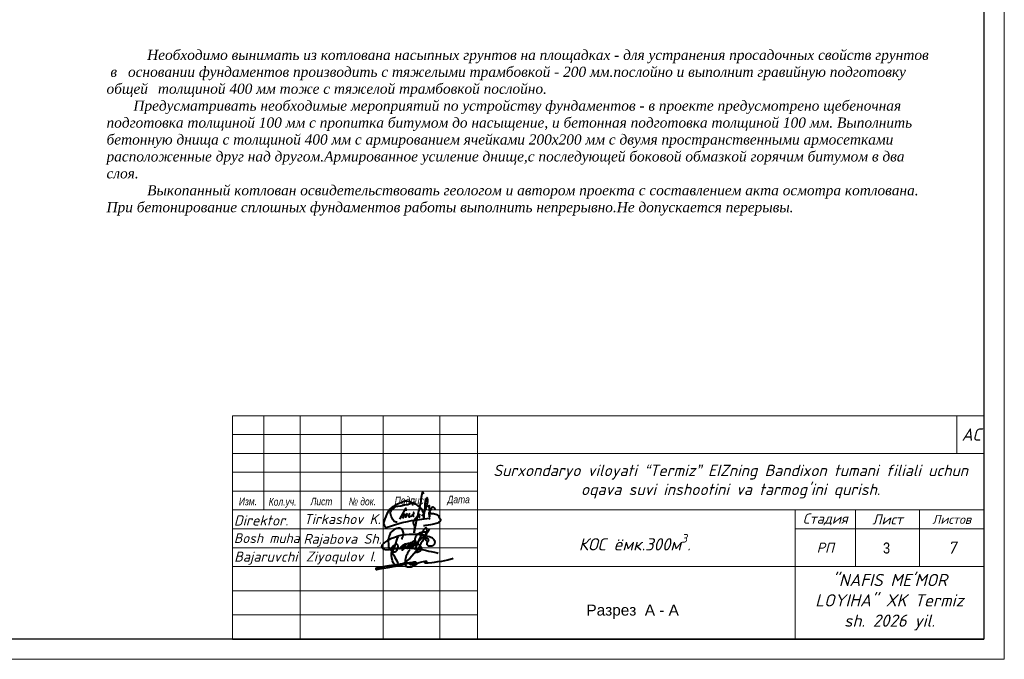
# Model space of a CAD drawing. Extents: x -764262 to 2885205, y 359641 to 616597.
# Tile 81 of 97: x 638413 to 662656, y 495848 to 511602. Entities that reach past the tile are written whole.
import ezdxf
from ezdxf.enums import TextEntityAlignment as Align

# ---------------------------------------------------------------- set-up
doc = ezdxf.new("R2010")
doc.units = 0
doc.header["$LTSCALE"] = 50
doc.header["$MEASUREMENT"] = 0
doc.layers.get('0').update_dxf_attribs({"linetype": 'CONTINUOUS', "lineweight": 15})
doc.layers.add('Текст', color=3, linetype='CONTINUOUS')
doc.styles.add('arial', font='ARIALN.TTF')
doc.styles.add('Isocpeur', font='isocpeur.ttf', dxfattribs={"height": 300})
doc.styles.get("Standard").update_dxf_attribs({"font": 'txt', "width": 0.8})
doc.styles.add('Standard 1', font='isocpeur.ttf', dxfattribs={"height": 300})
doc.styles.add('V@ler@Live', font='isocpeui.ttf')

# ---------------------------------------------------------------- blocks, each defined once
blk = doc.blocks.new('ghfgj jghjmhg jjbkm jkm')
at = {"color": 5, "linetype": 'ByBlock', "lineweight": 40}
for points in [[(-261.31, -8185.11), (-261.13, -8184.8), (-260.98, -8184.44), (-260.83, -8184.1), (-260.77, -8183.74), (-260.77, -8183.33), (-260.84, -8183.04), (-260.94, -8182.72), (-261.1, -8182.45), (-261.24, -8182.27), (-261.41, -8182.13), (-261.62, -8182.06), (-261.9, -8181.99), (-262.16, -8181.99), (-262.45, -8182.02), (-262.71, -8182.09), (-263.01, -8182.18), (-263.21, -8182.28), (-263.56, -8182.45), (-264.11, -8182.93), (-264.37, -8183.23), (-264.55, -8183.47), (-264.7, -8183.74), (-264.8, -8183.97), (-264.9, -8184.28), (-265, -8184.61), (-265.09, -8184.89), (-265.13, -8185.31), (-265.15, -8185.69), (-265.12, -8186.51), (-265.09, -8186.93), (-265.04, -8187.29), (-264.92, -8187.73), (-264.78, -8187.96), (-264.64, -8188.12), (-264.45, -8188.27), (-264.32, -8188.36), (-264.16, -8188.48), (-263.95, -8188.61), (-263.68, -8188.73), (-263.56, -8188.75), (-263.38, -8188.75), (-263.2, -8188.74), (-263.02, -8188.68), (-262.84, -8188.57), (-262.69, -8188.42), (-262.59, -8188.25), (-262.52, -8188.12), (-262.41, -8187.9), (-262.33, -8187.69), (-262.3, -8187.5), (-262.26, -8187.31), (-262.28, -8187.17), (-262.31, -8186.97), (-262.36, -8186.84), (-262.45, -8186.73), (-262.56, -8186.64), (-262.73, -8186.58), (-262.89, -8186.59), (-263.01, -8186.62), (-263.19, -8186.68), (-263.41, -8186.81), (-263.72, -8187.06), (-263.88, -8187.25), (-263.98, -8187.39), (-264.08, -8187.51), (-264.14, -8187.64), (-264.2, -8187.77), (-264.24, -8187.93), (-264.28, -8188.14), (-264.29, -8188.31), (-264.26, -8188.51), (-264.16, -8188.67), (-264.1, -8188.78), (-264.05, -8188.82), (-264.02, -8188.82), (-263.97, -8188.8), (-263.94, -8188.76), (-263.9, -8188.7), (-263.85, -8188.61), (-263.54, -8187.99), (-263.32, -8187.47), (-263.12, -8186.97), (-262.97, -8186.37), (-262.66, -8185.37), (-262.49, -8184.87), (-262.44, -8184.66), (-262.42, -8184.64), (-262.41, -8184.62), (-262.39, -8184.62), (-262.37, -8184.63), (-262.36, -8184.64), (-262.36, -8184.67), (-262.36, -8184.69), (-262.37, -8184.71), (-262.38, -8184.74)], [(-261.91, -8188.06), (-261.82, -8187.85), (-261.76, -8187.75), (-261.72, -8187.7), (-261.67, -8187.6), (-261.55, -8187.48), (-261.46, -8187.39), (-261.37, -8187.28), (-261.3, -8187.19), (-261.16, -8187.1), (-261.1, -8187.05), (-261, -8186.94), (-260.91, -8186.85), (-260.83, -8186.81), (-260.75, -8186.76), (-260.66, -8186.71), (-260.58, -8186.66), (-260.51, -8186.61), (-260.44, -8186.57), (-260.38, -8186.54), (-260.32, -8186.52), (-260.26, -8186.51), (-260.22, -8186.51), (-260.19, -8186.53), (-260.18, -8186.54), (-260.16, -8186.58), (-260.14, -8186.65), (-260.15, -8186.71), (-260.15, -8186.76), (-260.17, -8186.81), (-260.19, -8186.86), (-260.2, -8186.9), (-260.24, -8187.01), (-260.26, -8187.11), (-260.27, -8187.17), (-260.29, -8187.21), (-260.32, -8187.29), (-260.35, -8187.37), (-260.38, -8187.43), (-260.41, -8187.49), (-260.47, -8187.62), (-260.52, -8187.67), (-260.56, -8187.77), (-260.6, -8187.82), (-260.66, -8187.9), (-260.7, -8187.94), (-260.73, -8187.99), (-260.76, -8188.02), (-260.79, -8188.05), (-260.82, -8188.09), (-260.86, -8188.12), (-260.89, -8188.15), (-260.93, -8188.18), (-260.96, -8188.21), (-261, -8188.23), (-261.04, -8188.26), (-261.08, -8188.27), (-261.1, -8188.25), (-261.1, -8188.22), (-261.1, -8188.19), (-261.09, -8188.15), (-261.08, -8188.12), (-261.06, -8188.06), (-261.04, -8188.01), (-261.02, -8187.96), (-261, -8187.92), (-260.96, -8187.85), (-260.93, -8187.79), (-260.89, -8187.71), (-260.88, -8187.68), (-260.84, -8187.63), (-260.77, -8187.53), (-260.75, -8187.48), (-260.74, -8187.45), (-260.71, -8187.4), (-260.69, -8187.35), (-260.66, -8187.31), (-260.63, -8187.27), (-260.6, -8187.22), (-260.57, -8187.19), (-260.54, -8187.14), (-260.5, -8187.1), (-260.47, -8187.07), (-260.44, -8187.02), (-260.4, -8186.98), (-260.38, -8186.96), (-260.36, -8186.94), (-260.34, -8186.92), (-260.32, -8186.89), (-260.3, -8186.86), (-260.28, -8186.83), (-260.25, -8186.78), (-260.21, -8186.75), (-260.15, -8186.7), (-260.11, -8186.66), (-260.05, -8186.6), (-259.98, -8186.55), (-259.9, -8186.51), (-259.83, -8186.45), (-259.75, -8186.42), (-259.7, -8186.4), (-259.64, -8186.37), (-259.58, -8186.35), (-259.51, -8186.34), (-259.45, -8186.32), (-259.39, -8186.3), (-259.34, -8186.28), (-259.28, -8186.28), (-259.24, -8186.27), (-259.17, -8186.27), (-259.12, -8186.28), (-259.08, -8186.33), (-259.05, -8186.37), (-259.01, -8186.42), (-259, -8186.47), (-258.99, -8186.51), (-258.98, -8186.58), (-258.99, -8186.62), (-259, -8186.68), (-259, -8186.76), (-259.02, -8186.81), (-259.04, -8186.88), (-259.06, -8186.94), (-259.09, -8187.01), (-259.11, -8187.08), (-259.14, -8187.16), (-259.17, -8187.22), (-259.23, -8187.3), (-259.27, -8187.37), (-259.32, -8187.45), (-259.37, -8187.52), (-259.43, -8187.59), (-259.47, -8187.65), (-259.52, -8187.72), (-259.58, -8187.77), (-259.66, -8187.78), (-259.72, -8187.77), (-259.78, -8187.75), (-259.78, -8187.71), (-259.78, -8187.65), (-259.76, -8187.61), (-259.75, -8187.55), (-259.73, -8187.52), (-259.71, -8187.48), (-259.68, -8187.44), (-259.65, -8187.39), (-259.62, -8187.34), (-259.59, -8187.28), (-259.55, -8187.24), (-259.52, -8187.17), (-259.47, -8187.1), (-259.43, -8187.03), (-259.38, -8186.94), (-259.33, -8186.83), (-259.25, -8186.73), (-259.21, -8186.65), (-259.19, -8186.6), (-259.16, -8186.53), (-259.11, -8186.46), (-259.08, -8186.41), (-259.04, -8186.38), (-258.99, -8186.35), (-258.94, -8186.3), (-258.87, -8186.25), (-258.79, -8186.2), (-258.73, -8186.14), (-258.66, -8186.11), (-258.58, -8186.08), (-258.51, -8186.06), (-258.43, -8186.05), (-258.37, -8186.04), (-258.3, -8186.05), (-258.24, -8186.08), (-258.17, -8186.14), (-258.14, -8186.2), (-258.11, -8186.28), (-258.1, -8186.34), (-258.11, -8186.41), (-258.12, -8186.47), (-258.14, -8186.54), (-258.15, -8186.59), (-258.17, -8186.66), (-258.19, -8186.72), (-258.2, -8186.78), (-258.2, -8186.82), (-258.22, -8186.86), (-258.23, -8186.89), (-258.25, -8186.92), (-258.26, -8186.95), (-258.29, -8186.99), (-258.32, -8187.02), (-258.34, -8187.05), (-258.39, -8187.11), (-258.43, -8187.16), (-258.47, -8187.21), (-258.52, -8187.26), (-258.56, -8187.3), (-258.6, -8187.34), (-258.66, -8187.39), (-258.71, -8187.42), (-258.76, -8187.45), (-258.81, -8187.46), (-258.87, -8187.47), (-258.92, -8187.46), (-258.97, -8187.43), (-259, -8187.37), (-259, -8187.33), (-258.99, -8187.29), (-258.97, -8187.22), (-258.94, -8187.15), (-258.92, -8187.1), (-258.9, -8187.04), (-258.87, -8186.98), (-258.83, -8186.92), (-258.79, -8186.83), (-258.73, -8186.76), (-258.69, -8186.69), (-258.64, -8186.6), (-258.59, -8186.53), (-258.52, -8186.39), (-258.45, -8186.3), (-258.4, -8186.23), (-258.37, -8186.19), (-258.33, -8186.13), (-258.27, -8186.07), (-258.27, -8186.07), (-258.2, -8185.98), (-258.14, -8185.89), (-258.09, -8185.82), (-258.02, -8185.76), (-257.94, -8185.7), (-257.9, -8185.67), (-257.82, -8185.66), (-257.78, -8185.64), (-257.74, -8185.64), (-257.71, -8185.65), (-257.67, -8185.67), (-257.64, -8185.68), (-257.63, -8185.7), (-257.61, -8185.72), (-257.59, -8185.75), (-257.57, -8185.79), (-257.56, -8185.83), (-257.55, -8185.87), (-257.55, -8185.91), (-257.55, -8185.96), (-257.55, -8186.03), (-257.56, -8186.07), (-257.56, -8186.08), (-257.57, -8186.15), (-257.59, -8186.21), (-257.61, -8186.3), (-257.64, -8186.38), (-257.66, -8186.44), (-257.67, -8186.48), (-257.68, -8186.51), (-257.71, -8186.54), (-257.75, -8186.6), (-257.8, -8186.67), (-257.83, -8186.72), (-257.86, -8186.76), (-257.9, -8186.81), (-257.94, -8186.88), (-257.98, -8186.93), (-258, -8186.95), (-258.03, -8187), (-258.06, -8187.06), (-258.11, -8187.11), (-258.14, -8187.15), (-258.19, -8187.21), (-258.24, -8187.27), (-258.25, -8187.29), (-258.28, -8187.33), (-258.29, -8187.35), (-258.32, -8187.39), (-258.34, -8187.43), (-258.37, -8187.43), (-258.37, -8187.42), (-258.36, -8187.39), (-258.34, -8187.37), (-258.33, -8187.36), (-258.31, -8187.35), (-258.29, -8187.34), (-258.26, -8187.34), (-258.24, -8187.33), (-258.21, -8187.33), (-258.19, -8187.32), (-258.17, -8187.31), (-258.16, -8187.3), (-258.14, -8187.29), (-258.12, -8187.27), (-258.07, -8187.24), (-258.03, -8187.21), (-257.98, -8187.19), (-257.95, -8187.16), (-257.9, -8187.14), (-257.87, -8187.12), (-257.84, -8187.09), (-257.79, -8187.07), (-257.75, -8187.03), (-257.72, -8186.99), (-257.69, -8186.96), (-257.65, -8186.92), (-257.62, -8186.9), (-257.6, -8186.88), (-257.56, -8186.85), (-257.53, -8186.81), (-257.48, -8186.78), (-257.44, -8186.74), (-257.38, -8186.69), (-257.35, -8186.66), (-257.31, -8186.62), (-257.23, -8186.55), (-257.19, -8186.5), (-257.11, -8186.42), (-257.09, -8186.38), (-257.05, -8186.35), (-257.02, -8186.32), (-256.95, -8186.25), (-256.89, -8186.21), (-256.84, -8186.14), (-256.8, -8186.1), (-256.75, -8186.04), (-256.69, -8185.98), (-256.62, -8185.91), (-256.51, -8185.83), (-256.44, -8185.76), (-256.35, -8185.66), (-256.25, -8185.58), (-256.13, -8185.49), (-256.02, -8185.4), (-255.95, -8185.32), (-255.88, -8185.25), (-255.84, -8185.19), (-255.77, -8185.12), (-255.73, -8185.07), (-255.68, -8185.03), (-255.64, -8184.98), (-255.58, -8184.94), (-255.53, -8184.88), (-255.49, -8184.83), (-255.41, -8184.76), (-255.34, -8184.69), (-255.27, -8184.63), (-255.19, -8184.52), (-255.12, -8184.44), (-255.03, -8184.33), (-254.95, -8184.24), (-254.87, -8184.16), (-254.79, -8184.07), (-254.68, -8183.95), (-254.62, -8183.87), (-254.55, -8183.8), (-254.44, -8183.7), (-254.37, -8183.64), (-254.29, -8183.57), (-254.22, -8183.49), (-254.18, -8183.4), (-254.14, -8183.31), (-254.1, -8183.19), (-254.04, -8183.1), (-253.99, -8183), (-253.98, -8182.94), (-253.95, -8182.84), (-253.96, -8182.75), (-253.96, -8182.67), (-253.96, -8182.59), (-253.98, -8182.53), (-254, -8182.46), (-254, -8182.41), (-254.01, -8182.37), (-254.01, -8182.32), (-254.02, -8182.27), (-254.05, -8182.2), (-254.07, -8182.14), (-254.08, -8182.09), (-254.1, -8182.05), (-254.11, -8182.01), (-254.14, -8181.97), (-254.16, -8181.92), (-254.2, -8181.91), (-254.23, -8181.9), (-254.26, -8181.89), (-254.3, -8181.91), (-254.35, -8181.94), (-254.43, -8181.95), (-254.47, -8181.99), (-254.53, -8182.04), (-254.57, -8182.08), (-254.64, -8182.12), (-254.69, -8182.17), (-254.76, -8182.23), (-254.81, -8182.27), (-254.87, -8182.35), (-254.96, -8182.46), (-255, -8182.55), (-255.07, -8182.66), (-255.12, -8182.79), (-255.15, -8182.86), (-255.19, -8182.97), (-255.27, -8183.13), (-255.37, -8183.34), (-255.41, -8183.43), (-255.53, -8183.68), (-255.67, -8183.97), (-256, -8184.65), (-256.31, -8185.35), (-256.67, -8186.19), (-256.9, -8186.73), (-257.1, -8187.18), (-257.41, -8187.89), (-257.54, -8188.2)], [(-253.34, -8182.28), (-253.56, -8182.65), (-253.77, -8183), (-254.11, -8183.59), (-254.52, -8184.3), (-254.91, -8184.96), (-255.39, -8185.76), (-255.74, -8186.34), (-256.11, -8187.1), (-256.54, -8187.95), (-256.73, -8188.33), (-256.84, -8188.57), (-256.93, -8188.74), (-256.92, -8188.8), (-256.89, -8188.85), (-256.86, -8188.86), (-256.81, -8188.84), (-256.74, -8188.83), (-256.64, -8188.81), (-256.56, -8188.79), (-256.47, -8188.76), (-256.39, -8188.73), (-256.31, -8188.7), (-256.23, -8188.63), (-256.13, -8188.56), (-256, -8188.5), (-255.91, -8188.43), (-255.81, -8188.37), (-255.75, -8188.32), (-255.67, -8188.28), (-255.63, -8188.22), (-255.59, -8188.15), (-255.56, -8188.11), (-255.5, -8188.03), (-255.46, -8187.96), (-255.44, -8187.92), (-255.45, -8187.85), (-255.46, -8187.79), (-255.5, -8187.71), (-255.54, -8187.64), (-255.58, -8187.57), (-255.61, -8187.51), (-255.65, -8187.45), (-255.7, -8187.36), (-255.76, -8187.29), (-255.8, -8187.25), (-255.85, -8187.2), (-255.9, -8187.14), (-255.94, -8187.09), (-255.98, -8187.05), (-256.02, -8187), (-256.07, -8186.95), (-256.18, -8186.86), (-256.26, -8186.79), (-256.33, -8186.71), (-256.41, -8186.65), (-256.47, -8186.6), (-256.58, -8186.49), (-256.65, -8186.42), (-256.71, -8186.36), (-256.79, -8186.28), (-257.01, -8186.05), (-257.11, -8185.94), (-257.19, -8185.79), (-257.27, -8185.64), (-257.33, -8185.47), (-257.37, -8185.32), (-257.38, -8185.12), (-257.35, -8184.97), (-257.32, -8184.85), (-257.27, -8184.71), (-257.23, -8184.56), (-257.16, -8184.36), (-257.04, -8184.14), (-256.93, -8184), (-256.82, -8183.83), (-256.71, -8183.73), (-256.61, -8183.62), (-256.49, -8183.55), (-256.34, -8183.46), (-256.22, -8183.4), (-256.1, -8183.33), (-255.94, -8183.23), (-255.78, -8183.18), (-255.62, -8183.13), (-255.47, -8183.08), (-255.27, -8183.05), (-255.11, -8183.03), (-254.91, -8183), (-254.69, -8183), (-254.47, -8183.01), (-254.3, -8183.05), (-254.08, -8183.21), (-253.99, -8183.39)], [(-254.12, -8185.87), (-253.9, -8185.82), (-253.74, -8185.78), (-253.55, -8185.63), (-253.51, -8185.51), (-253.5, -8185.43), (-253.51, -8185.3), (-253.56, -8185.19), (-253.6, -8185.09), (-253.66, -8185.02), (-253.75, -8184.96), (-253.85, -8184.92), (-253.94, -8184.88), (-254.03, -8184.84), (-254.1, -8184.84), (-254.19, -8184.85), (-254.27, -8184.88), (-254.32, -8184.93), (-254.37, -8185.02), (-254.4, -8185.1), (-254.39, -8185.21), (-254.33, -8185.34), (-254.28, -8185.45), (-254.21, -8185.54), (-254.12, -8185.61), (-254.02, -8185.68), (-253.92, -8185.74), (-253.82, -8185.8), (-253.82, -8185.8), (-253.76, -8185.91), (-253.77, -8185.94), (-253.82, -8185.97), (-253.89, -8186.03), (-253.95, -8186.11), (-254.01, -8186.18), (-254.04, -8186.27), (-254.07, -8186.34), (-254.08, -8186.44), (-254.05, -8186.53), (-254.03, -8186.62), (-253.98, -8186.7), (-253.92, -8186.77), (-253.84, -8186.85), (-253.78, -8186.91), (-253.73, -8186.97), (-253.64, -8187.02), (-253.58, -8187.04), (-253.52, -8187.05), (-253.46, -8187.06), (-253.38, -8187.07), (-253.28, -8187.07), (-253.18, -8187.08), (-253.1, -8187.08), (-253.03, -8187.07), (-252.94, -8187.07), (-252.86, -8187.06), (-252.76, -8187.05), (-252.69, -8187.05), (-252.61, -8187.04), (-252.55, -8187.02), (-252.48, -8187), (-252.43, -8186.98), (-252.36, -8186.95), (-252.29, -8186.92), (-252.24, -8186.9), (-252.18, -8186.87), (-252.14, -8186.84), (-252.09, -8186.81), (-252.04, -8186.78), (-251.99, -8186.73), (-251.96, -8186.7), (-251.91, -8186.65), (-251.87, -8186.61), (-251.84, -8186.56), (-251.82, -8186.52), (-251.78, -8186.43), (-251.74, -8186.32), (-251.7, -8186.18), (-251.67, -8186.04), (-251.67, -8185.93), (-251.67, -8185.84), (-251.7, -8185.76), (-251.74, -8185.66), (-251.78, -8185.55), (-251.84, -8185.46), (-251.91, -8185.36), (-251.99, -8185.24), (-252.07, -8185.14), (-252.18, -8185.04), (-252.3, -8184.94), (-252.43, -8184.86), (-252.58, -8184.77), (-252.84, -8184.65), (-253.04, -8184.57), (-253.31, -8184.48), (-253.69, -8184.34), (-254.02, -8184.22), (-254.4, -8184.14), (-254.97, -8183.99), (-255.26, -8183.95), (-255.57, -8183.9), (-255.82, -8183.86), (-256.1, -8183.85), (-256.38, -8183.8), (-257.05, -8183.75), (-257.45, -8183.75), (-257.92, -8183.74), (-258.19, -8183.75), (-259.16, -8183.78), (-259.99, -8183.83), (-260.63, -8183.91), (-261.2, -8183.99), (-261.98, -8184.18), (-262.58, -8184.34), (-263.58, -8184.7), (-264.46, -8185.07), (-265.01, -8185.31), (-265.4, -8185.54), (-265.96, -8185.89), (-266.37, -8186.23), (-266.53, -8186.4), (-266.67, -8186.54), (-266.78, -8186.65), (-266.86, -8186.73), (-266.94, -8186.85), (-267, -8186.95), (-267.04, -8187.06), (-267.07, -8187.19), (-267.06, -8187.29), (-267.03, -8187.44), (-266.97, -8187.56), (-266.91, -8187.66), (-266.83, -8187.75), (-266.75, -8187.84), (-266.67, -8187.89), (-266.55, -8187.94), (-266.42, -8187.98), (-266.33, -8188.01), (-266.26, -8188.02), (-266.13, -8188.04), (-265.99, -8188.06), (-265.8, -8188.08), (-265.56, -8188.09), (-265.34, -8188.09), (-265.08, -8188.07), (-264.93, -8188.06), (-264.83, -8188.05), (-264.55, -8188.03), (-264.33, -8187.99), (-264.11, -8187.96), (-263.82, -8187.91), (-263.6, -8187.86), (-263.31, -8187.82), (-262.96, -8187.78), (-262.71, -8187.73), (-262.33, -8187.69), (-261.88, -8187.67), (-261.47, -8187.66), (-261.12, -8187.65), (-260.83, -8187.6), (-260.44, -8187.62), (-259.84, -8187.64), (-259.56, -8187.65), (-259.12, -8187.68), (-258.65, -8187.7), (-258.07, -8187.73), (-257.59, -8187.79), (-257.07, -8187.87), (-256.72, -8187.9), (-256.52, -8187.92), (-256.35, -8187.94), (-256.02, -8187.97), (-255.72, -8188.04), (-255.41, -8188.12), (-254.87, -8188.24), (-254.39, -8188.34), (-254.14, -8188.4), (-253.79, -8188.47), (-253.42, -8188.55), (-252.82, -8188.64), (-252.33, -8188.75), (-251.87, -8188.84), (-251.4, -8188.97), (-251.1, -8189.05), (-250.73, -8189.15)]]:
    blk.add_lwpolyline(points, dxfattribs=at)
blk = doc.blocks.new('dhfdgh xfghfgh ffnhjmgmgvbnfgg')
at = {"color": 5, "lineweight": 40, "ltscale": 0.5}
for p, q in [((1479191, -22031), (1479186, -22087)), ((1479206, -21938), (1479191, -22031)), ((1479223, -21865), (1479206, -21938)), ((1479232, -21840), (1479223, -21865)), ((1479249, -21856), (1479232, -21840)), ((1479259, -21871), (1479249, -21856)), ((1479272, -21891), (1479259, -21871)), ((1479156, -22246), (1479134, -22332)), ((1479166, -22194), (1479156, -22246)), ((1479186, -22087), (1479166, -22194)), ((1479014, -22576), (1479036, -22544)), ((1479036, -22544), (1479050, -22522)), ((1479050, -22522), (1479087, -22472)), ((1479107, -22459), (1479072, -22596)), ((1479087, -22472), (1479140, -22415)), ((1479134, -22332), (1479107, -22459)), ((1479140, -22415), (1479151, -22408)), ((1479150, -22450), (1479148, -22470)), ((1479148, -22470), (1479149, -22483)), ((1479149, -22483), (1479151, -22492)), ((1479155, -22412), (1479150, -22450)), ((1479151, -22408), (1479154, -22407)), ((1479151, -22492), (1479158, -22500)), ((1479154, -22407), (1479155, -22408)), ((1479155, -22408), (1479155, -22412)), ((1479000, -22618), (1479005, -22595)), ((1479005, -22637), (1479000, -22618)), ((1479005, -22595), (1479014, -22576)), ((1479011, -22653), (1479005, -22637)), ((1479022, -22680), (1479011, -22653)), ((1479019, -22877), (1479038, -22760)), ((1479031, -22709), (1479022, -22680)), ((1479036, -22732), (1479031, -22709)), ((1479052, -22687), (1479032, -22801)), ((1479037, -22753), (1479036, -22732)), ((1479038, -22760), (1479037, -22753)), ((1479072, -22596), (1479052, -22687)), ((1479020, -22878), (1479019, -22877)), ((1479022, -22878), (1479020, -22878)), ((1479023, -22878), (1479022, -22878)), ((1479032, -22801), (1479023, -22878))]:
    blk.add_line(p, q, dxfattribs=at)
for points in [[(1479224, -22461), (1479241, -22423), (1479263, -22388), (1479286, -22338), (1479310, -22292), (1479322, -22264), (1479330, -22239), (1479338, -22215), (1479346, -22183), (1479354, -22152), (1479360, -22124), (1479365, -22096), (1479367, -22070), (1479369, -22045), (1479368, -22026), (1479364, -22015), (1479359, -22001), (1479353, -21992), (1479349, -21988), (1479343, -21990), (1479338, -21999), (1479325, -22026), (1479317, -22050), (1479303, -22121), (1479295, -22194), (1479288, -22255), (1479285, -22289), (1479287, -22329), (1479273, -22379), (1479269, -22399), (1479267, -22423), (1479266, -22510), (1479267, -22423), (1479264, -22393), (1479257, -22371), (1479245, -22338), (1479230, -22312), (1479213, -22288), (1479197, -22267), (1479163, -22229), (1479123, -22191), (1479078, -22165), (1479048, -22150), (1479017, -22138), (1478960, -22115), (1478920, -22095), (1478874, -22081), (1478828, -22076), (1478795, -22076), (1478757, -22086), (1478724, -22099), (1478682, -22118), (1478638, -22137), (1478583, -22162), (1478528, -22189), (1478491, -22208), (1478456, -22235), (1478431, -22255), (1478400, -22283), (1478364, -22333), (1478328, -22399), (1478297, -22467), (1478272, -22526), (1478245, -22599), (1478244, -22642), (1478258, -22687), (1478271, -22724), (1478283, -22739), (1478299, -22746), (1478333, -22741), (1478419, -22713), (1478544, -22668), (1478713, -22620), (1478849, -22592), (1478951, -22572), (1479044, -22558), (1479219, -22534), (1479347, -22518), (1479408, -22511), (1479401, -22525), (1479395, -22539)], [(1478590, -22609), (1478563, -22611), (1478536, -22606), (1478508, -22594), (1478492, -22572), (1478477, -22543), (1478457, -22505), (1478436, -22461), (1478424, -22427), (1478418, -22390), (1478420, -22362), (1478428, -22331), (1478450, -22291), (1478476, -22262), (1478517, -22234), (1478557, -22216), (1478609, -22205), (1478683, -22191), (1478773, -22173), (1478857, -22158), (1478923, -22138), (1478971, -22125), (1478994, -22118), (1479019, -22100), (1478992, -22128), (1478984, -22142), (1478977, -22157), (1478975, -22170), (1478974, -22182), (1478970, -22188)], [(1478815, -22321), (1478813, -22292), (1478811, -22258), (1478794, -22275), (1478764, -22325), (1478645, -22532)], [(1479375, -22225), (1479399, -22187), (1479408, -22471), (1479406, -22364), (1479416, -22351), (1479426, -22333), (1479442, -22289), (1479460, -22262), (1479482, -22228), (1479492, -22220), (1479503, -22219), (1479516, -22225), (1479531, -22244), (1479541, -22265), (1479548, -22281), (1479549, -22285), (1479547, -22292), (1479546, -22295)], [(1478786, -22391), (1478727, -22519)], [(1478846, -22385), (1478807, -22466), (1478802, -22481), (1478800, -22494), (1478800, -22502)], [(1478907, -22386), (1478897, -22404), (1478885, -22424), (1478879, -22440), (1478875, -22452), (1478877, -22464), (1478883, -22471), (1478896, -22473), (1478913, -22473), (1478938, -22461), (1478961, -22447), (1478982, -22427), (1479002, -22408), (1479014, -22394), (1479018, -22382), (1479015, -22375), (1479011, -22368), (1479007, -22368), (1479005, -22370), (1479005, -22373), (1479000, -22386), (1478997, -22398), (1478993, -22411), (1478991, -22421), (1478990, -22431), (1478991, -22441), (1478994, -22446), (1478997, -22450), (1479003, -22454), (1479010, -22458), (1479016, -22458), (1479021, -22458)], [(1479406, -22374), (1479409, -22371), (1479414, -22366), (1479421, -22364), (1479428, -22365), (1479436, -22369), (1479442, -22378), (1479450, -22386), (1479461, -22390), (1479473, -22392), (1479487, -22392), (1479513, -22394), (1479539, -22395), (1479569, -22403), (1479595, -22415), (1479614, -22428), (1479628, -22445), (1479646, -22471), (1479661, -22498), (1479681, -22526), (1479687, -22537), (1479687, -22560), (1479684, -22579), (1479675, -22591), (1479656, -22609), (1479642, -22621), (1479610, -22634), (1479580, -22644), (1479519, -22659), (1479477, -22667), (1479435, -22675), (1479378, -22687), (1479338, -22693), (1479306, -22697), (1479276, -22700), (1479260, -22700)]]:
    blk.add_lwpolyline(points, dxfattribs=at)
blk = doc.blocks.new('65616152')
at = {"color": 5, "lineweight": 40, "true_color": 0x0000f5}
for points in [[(1279415, 265228), (1279057, 264705), (1278598, 264034), (1278382, 263509), (1278134, 263078), (1277994, 262545), (1277851, 262004), (1277776, 261556), (1277737, 261115), (1277701, 260716), (1277722, 260496), (1277730, 260167), (1277796, 259731), (1278018, 259441), (1278309, 259225), (1278601, 259127), (1278991, 259098), (1279387, 259094), (1279889, 259189), (1280352, 259407), (1281030, 259696), (1281576, 259928), (1281931, 260200), (1282034, 260401), (1281915, 260623), (1281551, 260802), (1281087, 260808), (1280787, 260808), (1280423, 260740), (1278109, 260488), (1276657, 260251), (1273700, 259801), (1271955, 259526), (1270532, 259301), (1269315, 259055), (1268808, 258966), (1268177, 258779), (1267649, 258632), (1267284, 258500), (1267248, 258412), (1267248, 258332), (1267308, 258272), (1267394, 258235), (1267537, 258235), (1267798, 258265), (1268152, 258306), (1268635, 258416), (1270126, 258669), (1271729, 258942), (1273456, 259235), (1275247, 259448), (1276608, 259807), (1278166, 260278), (1279164, 260481), (1280050, 260662), (1280154, 260639), (1280222, 260575), (1280266, 260538), (1280286, 260413), (1280230, 260351), (1280112, 260149), (1279962, 259982), (1279798, 259901), (1279639, 259901), (1279532, 259986), (1279532, 260140), (1279619, 260220), (1279823, 260292), (1280029, 260305), (1280257, 260260), (1280465, 260227), (1280574, 260185), (1280628, 260118), (1280634, 260043), (1280629, 259995), (1280611, 259940), (1280586, 259895), (1280481, 259863), (1280375, 259863), (1280289, 259889), (1280212, 259951), (1280204, 260034), (1280218, 260112), (1280244, 260181), (1280300, 260215), (1280515, 260227), (1280771, 260244), (1280828, 260248), (1280864, 260248), (1280895, 260239), (1280924, 260227), (1280964, 260203), (1280979, 260186), (1280980, 260156), (1280974, 260129), (1280946, 260081), (1280921, 260037), (1280844, 259996), (1280779, 259986), (1280731, 260016), (1280717, 260057), (1280717, 260098), (1280753, 260174), (1280828, 260200), (1280911, 260207), (1281178, 260270), (1281517, 260320), (1281866, 260434), (1282075, 260502), (1282650, 260656), (1283660, 260868), (1284229, 260987), (1284438, 261031), (1284872, 261121), (1285210, 261192), (1285303, 261186), (1285343, 261126), (1285343, 261065), (1285294, 261016), (1285139, 260982), (1285029, 260923), (1284933, 260873), (1284796, 260768), (1284756, 260700), (1284730, 260601), (1284760, 260561), (1284805, 260502), (1284929, 260533), (1285893, 260609), (1287154, 260721), (1288182, 260812), (1289325, 261007), (1290754, 261222), (1291857, 261388), (1292886, 261648), (1294011, 261945), (1294504, 262120), (1294798, 262268)], [(1281686, 264696), (1280112, 262946), (1279339, 262085), (1278484, 261359), (1277785, 260766), (1276609, 260060), (1275744, 259541), (1275063, 259376), (1274447, 259568), (1273996, 259965), (1273640, 260471), (1273243, 261332), (1272956, 262330), (1272845, 263146), (1272845, 263773), (1272899, 264287), (1273004, 264324), (1273111, 264236), (1273275, 264022), (1273734, 263260), (1274076, 262456), (1274414, 261823), (1274730, 261257), (1275006, 260715), (1275242, 260425)], [(1281686, 264696), (1281695, 264710), (1281696, 264715), (1281696, 264720), (1281694, 264726), (1281689, 264735), (1281682, 264745), (1281671, 264754), (1281659, 264758), (1281649, 264764), (1281632, 264769), (1281615, 264770), (1281595, 264770), (1281576, 264768), (1281566, 264766), (1281556, 264763), (1281543, 264757), (1281533, 264746), (1281505, 264697), (1281469, 264630), (1281184, 263973)]]:
    blk.add_lwpolyline(points, dxfattribs=at)
blk = doc.blocks.new('JDFHJIHGF')
at = {"ltscale": 100}
for p, q in [((-3011227, 1292805), (-2992727, 1292805)), ((-3011227, 1292805), (-3011227, 1287305)), ((-3010448, 1290480), (-3010448, 1292805)), ((-3009556, 1292805), (-3009556, 1287305)), ((-3008550, 1290480), (-3008550, 1292805)), ((-3007513, 1292805), (-3007513, 1287305)), ((-3006119, 1292805), (-3006119, 1287305)), ((-3005191, 1292805), (-3005191, 1287305)), ((-2993392, 1292805), (-2993392, 1291876)), ((-2992727, 1292805), (-2992727, 1287305)), ((-3011227, 1292340), (-3005191, 1292340)), ((-3011227, 1291876), (-2992727, 1291876)), ((-3011227, 1291412), (-3005191, 1291412)), ((-3011227, 1290947), (-3005191, 1290947)), ((-3011227, 1290483), (-2992727, 1290483)), ((-2997371, 1290483), (-2997371, 1287305)), ((-2995885, 1290483), (-2995885, 1289090)), ((-2994306, 1290483), (-2994306, 1289090)), ((-3011227, 1290019), (-3005191, 1290019)), ((-2997371, 1290019), (-2992727, 1290019)), ((-3011227, 1289554), (-3005191, 1289554)), ((-3011227, 1289090), (-2992727, 1289090)), ((-3011227, 1288495), (-3005191, 1288495)), ((-3011227, 1287900), (-3005191, 1287900)), ((-3011227, 1287305), (-2992727, 1287305))]:
    blk.add_line(p, q, dxfattribs=at)
at = {"lineweight": 40, "xscale": 0.9677430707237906, "yscale": 0.9677430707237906, "zscale": 0.9677430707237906}
blk.add_blockref('dhfdgh xfghfgh ffnhjmgmgvbnfgg', (-4438062, 1312064), dxfattribs=at)
at = {"color": 0, "xscale": 85.50048011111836, "yscale": 85.50048011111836, "zscale": 85.50048011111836}
blk.add_blockref('ghfgj jghjmhg jjbkm jkm', (-2984718, 1989596), dxfattribs=at)
at = {"color": 0, "ltscale": 100, "xscale": 0.06931321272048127, "yscale": 0.06931321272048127, "zscale": 0.06931321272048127}
blk.add_blockref('65616152', (-3095535, 1271120), dxfattribs=at)
at = {"ltscale": 100}
for s, insert, char_height, width, attachment_point, style in [('{\\fISOCPEUR|b0|i1|c204|p34;АС}', (-2993270, 1292491), 300, 341.31, 1, 'Standard 1'), ('{\\fISOCPEUR|b0|i1|c204|p34;Surxondaryo viloyati “Termiz” EIZning Bandixon tumani filiali uchun oqava suvi inshootini va tarmog’ini qurish.}', (-2998960, 1291181), 280, 12389.11, 5, 'Standard 1'), ('Direktor.', (-3011188, 1290225), 250, 1800, 4, 'V@ler@Live'), ('{\\fISOCPEUR|b0|i1|c204|p34;Стадия}', (-2996628, 1290251), 250, 1467.39, 5, 'Standard 1'), ('{\\fISOCPEUR|b0|i1|c204|p34;Лист}', (-2995095, 1290251), 250, 1560.27, 5, 'Standard 1'), ('{\\fISOCPEUR|b0|i1|c204|p34;Листов}', (-2993516, 1290251), 220, 1779.41, 5, 'Standard 1'), ('Bosh muha', (-3011188, 1289789), 240, 1800, 4, 'V@ler@Live'), ('{\\fISOCPEUR|b0|i1|c204|p34;7}', (-2993516, 1289554), 300, 393, 5, 'Standard 1'), ('Bajaruvchi', (-3011181, 1289295), 250, 1800, 4, 'V@ler@Live'), ('{\\fISOCPEUR|b0|i1|c204|p34;РП}', (-2996628, 1289554), 250, 1467.39, 5, 'Standard 1'), ('"NAFIS ME\'MOR LOYIHA" XK Termiz sh. 2026 yil.', (-2995047, 1288212), 300, 3658.6, 5, 'V@ler@Live')]:
    blk.add_mtext(s, dxfattribs=dict(at, insert=insert, char_height=char_height, width=width, attachment_point=attachment_point, style=style))
at = {"ltscale": 100, "char_height": 185.99, "attachment_point": 5}
for s, insert, width in [('{\\fArial|b0|i1|c204|p34;Подпись}', (-3006816, 1290715), 1374.52), ('{\\fArial|b0|i1|c204|p34;Дата}', (-3005655, 1290715), 910.15)]:
    blk.add_mtext(s, dxfattribs=dict(at, insert=insert, width=width))
at = {"lineweight": 30, "char_height": 245, "width": 2482.93, "attachment_point": 5, "style": 'Isocpeur'}
for s, insert in [('{\\fISOCPEUR|b0|i1|c204|p34;Tirkashov K.}', (-3008520, 1290258)), ('{\\fISOCPEUR|b0|i1|c204|p34;Rajabova Sh.}', (-3008514, 1289735)), ('{\\fISOCPEUR|b0|i1|c204|p34;Ziyoqulov I.}', (-3008555, 1289300))]:
    blk.add_mtext(s, dxfattribs=dict(at, insert=insert))
at = {"insert": (-3002698, 1289889), "char_height": 300, "width": 5234.63, "attachment_point": 1, "style": 'Standard 1'}
blk.add_mtext('\\A1;{\\fISOCPEUR|b0|i1|c204|p34;КОС ёмк.300м\\H0.7x;\\S3^ ;\\H1.42857x;.\\H1x; }', dxfattribs=at)
at = {"layer": 'Текст', "color": 0, "char_height": 185.99, "attachment_point": 5}
for s, insert, width in [('{\\fArial|b0|i1|c204|p34;Изм.}', (-3010843, 1290690), 826.65), ('{\\fArial|b0|i1|c204|p34;Кол.уч.}', (-3009989, 1290657), 966.14), ('{\\fArial|b0|i1|c204|p34;Лист}', (-3009032, 1290690), 826.65), ('{\\fArial|b0|i1|c204|p34;№ док.}', (-3008024, 1290690), 826.65)]:
    blk.add_mtext(s, dxfattribs=dict(at, insert=insert, width=width))

msp = doc.modelspace()

# ---------------------------------------------------------------- linework, layer by layer
at = {"color": 0, "lineweight": 30}
for p in [(662149.01, 501847.817), (643649.01, 496347.817)]:
    msp.add_line(p, (662149.01, 496347.817), dxfattribs=at)
at = {"color": 0}
msp.add_lwpolyline([(662655.971, 495847.817), (620655.971, 495847.817), (620655.971, 525547.818), (662655.971, 525547.818)], close=True, dxfattribs=at)
at = {"color": 0, "lineweight": 30, "ltscale": 100}
msp.add_lwpolyline([(622655.971, 525047.817), (662149.01, 525047.817), (662149.01, 496347.817), (622655.971, 496347.817)], close=True, dxfattribs=at)

# ---------------------------------------------------------------- block references
msp.add_blockref('JDFHJIHGF', (3654876.011, -790956.803))

# ---------------------------------------------------------------- texts
at = {"color": 0, "style": 'arial'}
msp.add_text('3', height=270, dxfattribs=at).set_placement((659756.459, 498589.804), align=Align.MIDDLE)
at = {"color": 0, "lineweight": 25, "insert": (640551.652, 511277.14), "char_height": 250, "width": 20252.99372, "attachment_point": 1, "style": 'Standard 1'}
msp.add_mtext('\\A1;{\\fTimes New Roman|b0|i1|c0|p18;^I                                        \\P\\fTimes New Roman|b0|i1|c204|p18;^IНеобходимо вынимать из котлована насыпных грунтов на площадках \\fTimes New Roman|b0|i1|c0|p18;- \\fTimes New Roman|b0|i1|c204|p18;для устранения просадочных свойств грунтов  в \\H1.85857x; \\H0.53805x;основании фундаментов производить с тяжелыми трамбовкой \\fTimes New Roman|b0|i1|c0|p18;- 200 \\fTimes New Roman|b0|i1|c204|p18;мм\\fTimes New Roman|b0|i1|c0|p18;.\\fTimes New Roman|b0|i1|c204|p18;послойно и выполнит гравийную подготовку общей \\H1.59446x; \\H0.62717x;толщиной \\fTimes New Roman|b0|i1|c0|p18;400 \\fTimes New Roman|b0|i1|c204|p18;мм тоже с тяжелой трамбовкой послойно\\fTimes New Roman|b0|i1|c0|p18;.\\H1.68249x; \\H0.59436x;\\P       \\fTimes New Roman|b0|i1|c204|p18;Предусматривать необходимые мероприятий по устройству фундаментов \\fTimes New Roman|b0|i1|c0|p18;- \\fTimes New Roman|b0|i1|c204|p18;в проекте предусмотрено щебеночная \\H1.65315x; \\H0.60491x;подготовка толщиной \\fTimes New Roman|b0|i1|c0|p18;100 \\fTimes New Roman|b0|i1|c204|p18;мм с пропитка битумом до насыщение\\fTimes New Roman|b0|i1|c0|p18;, \\fTimes New Roman|b0|i1|c204|p18;и бетонная подготовка толщиной \\fTimes New Roman|b0|i1|c0|p18;100 \\fTimes New Roman|b0|i1|c204|p18;мм\\fTimes New Roman|b0|i1|c0|p18;. \\fTimes New Roman|b0|i1|c204|p18;Выполнить \\H1.66293x; \\H0.60135x;бетонную днища с толщиной \\fTimes New Roman|b0|i1|c0|p18;400 \\fTimes New Roman|b0|i1|c204|p18;мм с армированием ячейками \\fTimes New Roman|b0|i1|c0|p18;200\\fTimes New Roman|b0|i1|c204|p18;х\\fTimes New Roman|b0|i1|c0|p18;200 \\fTimes New Roman|b0|i1|c204|p18;мм с двумя пространственными армосетками \\H1.65967x; \\H0.60253x;расположенные друг над другом\\fTimes New Roman|b0|i1|c0|p18;.\\fTimes New Roman|b0|i1|c204|p18;Армированное усиление днище\\fTimes New Roman|b0|i1|c0|p18;,\\fTimes New Roman|b0|i1|c204|p18;с последующей боковой обмазкой горячим битумом в два слоя\\fTimes New Roman|b0|i1|c0|p18;.\\H1.66076x; \\H0.60213x;\\P^I\\fTimes New Roman|b0|i1|c204|p18;Выкопанный котлован освидетельствовать геологом и автором проекта с составлением акта осмотра котлована\\fTimes New Roman|b0|i1|c0|p18;.\\H1.9104x; \\H0.52345x;\\P\\A0;\\fTimes New Roman|b0|i1|c204|p18;При бетонирование сплошных фундаментов работы выполнить непрерывно\\fTimes New Roman|b0|i1|c0|p18;.\\fTimes New Roman|b0|i1|c204|p18;Не допускается перерывы\\fTimes New Roman|b0|i1|c0|p18;.   \\H1.82718x; }', dxfattribs=at)
at = {"color": 0, "insert": (652368.502, 497195.729), "char_height": 270, "width": 2277.99332, "attachment_point": 1, "style": 'arial'}
msp.add_mtext('{\\fArial|b0|i0|c204|p34;Разрез  А - А}', dxfattribs=at)

doc.saveas('drawing.dxf')
